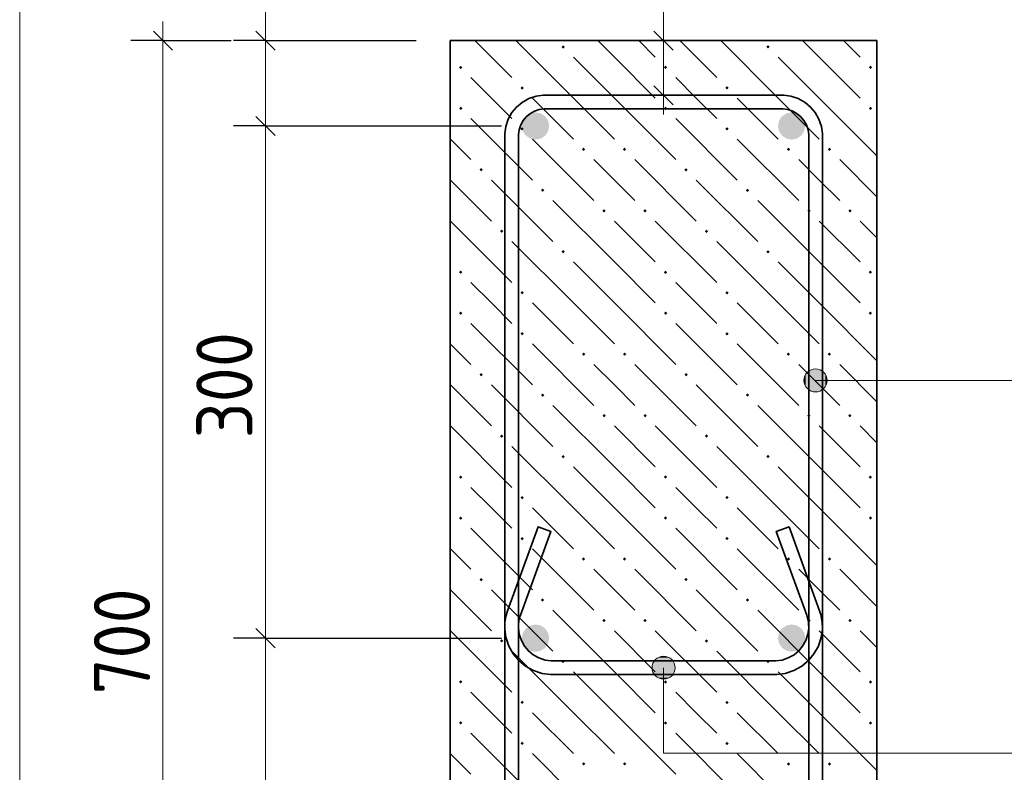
# Model space of a CAD drawing. Header units: millimetres. Extents: x 0 to 42000, y 0 to 29700.
# Tile 18 of 21: x 29777 to 33622, y 24068 to 27007. Entities that reach past the tile are written whole.
import ezdxf

# ---------------------------------------------------------------- set-up
doc = ezdxf.new("R2010")
doc.units = ezdxf.units.MM
doc.linetypes.add('______2', pattern=[270, 200, -70])
for name, color, linetype, lineweight in [('S1 Продольная арматура', 52, 'Continuous', 25), ('Standard', 7, 'Continuous', 25), ('Затяжка', 52, 'Continuous', 25), ('Позиционная метка линия выноска', 7, 'Continuous', 13), ('Размерная выноска', 7, 'Continuous', 13), ('Хомут', 52, 'Continuous', 25)]:
    doc.layers.add(name, color=color, linetype=linetype, lineweight=lineweight)
doc.layers.add('ЖБ Пилон', color=7, linetype='______2', lineweight=13, true_color=0xa0a0a0)
doc.styles.add('ISOCPEUR', font='txt')

msp = doc.modelspace()

# ---------------------------------------------------------------- hatches: boundary and pattern name
at = {"layer": 'S1 Продольная арматура', "linetype": 'Continuous', "lineweight": 18, "transparency": 33554687}
for points in [[(31844.3, 26592.3), (31840.2, 26612.7), (31828.7, 26630), (31811.4, 26641.6), (31791, 26645.6), (31770.6, 26641.6), (31753.2, 26630), (31741.7, 26612.7), (31737.6, 26592.3), (31741.7, 26571.9), (31753.2, 26554.6), (31770.6, 26543), (31791, 26539), (31811.4, 26543), (31828.7, 26554.6), (31840.2, 26571.9)], [(31844.3, 26592.3), (31840.2, 26612.7), (31828.7, 26630), (31811.4, 26641.6), (31791, 26645.6), (31770.6, 26641.6), (31753.2, 26630), (31741.7, 26612.7), (31737.6, 26592.3), (31741.7, 26571.9), (31753.2, 26554.6), (31770.6, 26543), (31791, 26539), (31811.4, 26543), (31828.7, 26554.6), (31840.2, 26571.9)], [(32844.3, 26592.3), (32840.2, 26612.7), (32828.7, 26630), (32811.4, 26641.6), (32791, 26645.6), (32770.6, 26641.6), (32753.2, 26630), (32741.7, 26612.7), (32737.6, 26592.3), (32741.7, 26571.9), (32753.2, 26554.6), (32770.6, 26543), (32791, 26539), (32811.4, 26543), (32828.7, 26554.6), (32840.2, 26571.9)], [(32844.3, 26592.3), (32840.2, 26612.7), (32828.7, 26630), (32811.4, 26641.6), (32791, 26645.6), (32770.6, 26641.6), (32753.2, 26630), (32741.7, 26612.7), (32737.6, 26592.3), (32741.7, 26571.9), (32753.2, 26554.6), (32770.6, 26543), (32791, 26539), (32811.4, 26543), (32828.7, 26554.6), (32840.2, 26571.9)], [(31844.3, 24592.3), (31840.2, 24612.7), (31828.7, 24630), (31811.4, 24641.6), (31791, 24645.6), (31770.6, 24641.6), (31753.2, 24630), (31741.7, 24612.7), (31737.6, 24592.3), (31741.7, 24571.9), (31753.2, 24554.6), (31770.6, 24543), (31791, 24539), (31811.4, 24543), (31828.7, 24554.6), (31840.2, 24571.9)], [(31844.3, 24592.3), (31840.2, 24612.7), (31828.7, 24630), (31811.4, 24641.6), (31791, 24645.6), (31770.6, 24641.6), (31753.2, 24630), (31741.7, 24612.7), (31737.6, 24592.3), (31741.7, 24571.9), (31753.2, 24554.6), (31770.6, 24543), (31791, 24539), (31811.4, 24543), (31828.7, 24554.6), (31840.2, 24571.9)], [(32844.3, 24592.3), (32840.2, 24612.7), (32828.7, 24630), (32811.4, 24641.6), (32791, 24645.6), (32770.6, 24641.6), (32753.2, 24630), (32741.7, 24612.7), (32737.6, 24592.3), (32741.7, 24571.9), (32753.2, 24554.6), (32770.6, 24543), (32791, 24539), (32811.4, 24543), (32828.7, 24554.6), (32840.2, 24571.9)], [(32844.3, 24592.3), (32840.2, 24612.7), (32828.7, 24630), (32811.4, 24641.6), (32791, 24645.6), (32770.6, 24641.6), (32753.2, 24630), (32741.7, 24612.7), (32737.6, 24592.3), (32741.7, 24571.9), (32753.2, 24554.6), (32770.6, 24543), (32791, 24539), (32811.4, 24543), (32828.7, 24554.6), (32840.2, 24571.9)]]:
    msp.add_hatch(color=7, dxfattribs=at).paths.add_polyline_path(points)
at = {"layer": 'ЖБ Пилон', "linetype": 'Continuous', "lineweight": 18, "transparency": 33554687}
for points in [[(31892.2, 26901.1), (31898.7, 26907.6), (31905.2, 26901.1), (31898.7, 26894.6)], [(32692.2, 26901.1), (32698.7, 26907.6), (32705.2, 26901.1), (32698.7, 26894.6)], [(31492.2, 26821.1), (31498.7, 26827.6), (31505.2, 26821.1), (31498.7, 26814.6)], [(32292.2, 26821.1), (32298.7, 26827.6), (32305.2, 26821.1), (32298.7, 26814.6)], [(33092.2, 26821.1), (33098.7, 26827.6), (33105.2, 26821.1), (33098.7, 26814.6)], [(31732.2, 26741.1), (31738.7, 26747.6), (31745.2, 26741.1), (31738.7, 26734.6)], [(32532.2, 26741.1), (32538.7, 26747.6), (32545.2, 26741.1), (32538.7, 26734.6)], [(31492.2, 26661.1), (31498.7, 26667.6), (31505.2, 26661.1), (31498.7, 26654.6)], [(32292.2, 26661.1), (32298.7, 26667.6), (32305.2, 26661.1), (32298.7, 26654.6)], [(33092.2, 26661.1), (33098.7, 26667.6), (33105.2, 26661.1), (33098.7, 26654.6)], [(31732.2, 26581.1), (31738.7, 26587.6), (31745.2, 26581.1), (31738.7, 26574.6)], [(32532.2, 26581.1), (32538.7, 26587.6), (32545.2, 26581.1), (32538.7, 26574.6)], [(31972.2, 26501.1), (31978.7, 26507.6), (31985.2, 26501.1), (31978.7, 26494.6)], [(32132.2, 26501.1), (32138.7, 26507.6), (32145.2, 26501.1), (32138.7, 26494.6)], [(32772.2, 26501.1), (32778.7, 26507.6), (32785.2, 26501.1), (32778.7, 26494.6)], [(32932.2, 26501.1), (32938.7, 26507.6), (32945.2, 26501.1), (32938.7, 26494.6)], [(31572.2, 26421.1), (31578.7, 26427.6), (31585.2, 26421.1), (31578.7, 26414.6)], [(32372.2, 26421.1), (32378.7, 26427.6), (32385.2, 26421.1), (32378.7, 26414.6)], [(31812.2, 26341.1), (31818.7, 26347.6), (31825.2, 26341.1), (31818.7, 26334.6)], [(32612.2, 26341.1), (32618.7, 26347.6), (32625.2, 26341.1), (32618.7, 26334.6)], [(32052.2, 26261.1), (32058.7, 26267.6), (32065.2, 26261.1), (32058.7, 26254.6)], [(32212.2, 26261.1), (32218.7, 26267.6), (32225.2, 26261.1), (32218.7, 26254.6)], [(32852.2, 26261.1), (32858.7, 26267.6), (32865.2, 26261.1), (32858.7, 26254.6)], [(33012.2, 26261.1), (33018.7, 26267.6), (33025.2, 26261.1), (33018.7, 26254.6)], [(31652.2, 26181.1), (31658.7, 26187.6), (31665.2, 26181.1), (31658.7, 26174.6)], [(32452.2, 26181.1), (32458.7, 26187.6), (32465.2, 26181.1), (32458.7, 26174.6)], [(31892.2, 26101.1), (31898.7, 26107.6), (31905.2, 26101.1), (31898.7, 26094.6)], [(32692.2, 26101.1), (32698.7, 26107.6), (32705.2, 26101.1), (32698.7, 26094.6)], [(31492.2, 26021.1), (31498.7, 26027.6), (31505.2, 26021.1), (31498.7, 26014.6)], [(32292.2, 26021.1), (32298.7, 26027.6), (32305.2, 26021.1), (32298.7, 26014.6)], [(33092.2, 26021.1), (33098.7, 26027.6), (33105.2, 26021.1), (33098.7, 26014.6)], [(31732.2, 25941.1), (31738.7, 25947.6), (31745.2, 25941.1), (31738.7, 25934.6)], [(32532.2, 25941.1), (32538.7, 25947.6), (32545.2, 25941.1), (32538.7, 25934.6)], [(31492.2, 25861.1), (31498.7, 25867.6), (31505.2, 25861.1), (31498.7, 25854.6)], [(32292.2, 25861.1), (32298.7, 25867.6), (32305.2, 25861.1), (32298.7, 25854.6)], [(33092.2, 25861.1), (33098.7, 25867.6), (33105.2, 25861.1), (33098.7, 25854.6)], [(31732.2, 25781.1), (31738.7, 25787.6), (31745.2, 25781.1), (31738.7, 25774.6)], [(32532.2, 25781.1), (32538.7, 25787.6), (32545.2, 25781.1), (32538.7, 25774.6)], [(31972.2, 25701.1), (31978.7, 25707.6), (31985.2, 25701.1), (31978.7, 25694.6)], [(32132.2, 25701.1), (32138.7, 25707.6), (32145.2, 25701.1), (32138.7, 25694.6)], [(32772.2, 25701.1), (32778.7, 25707.6), (32785.2, 25701.1), (32778.7, 25694.6)], [(32932.2, 25701.1), (32938.7, 25707.6), (32945.2, 25701.1), (32938.7, 25694.6)], [(31572.2, 25621.1), (31578.7, 25627.6), (31585.2, 25621.1), (31578.7, 25614.6)], [(32372.2, 25621.1), (32378.7, 25627.6), (32385.2, 25621.1), (32378.7, 25614.6)], [(31812.2, 25541.1), (31818.7, 25547.6), (31825.2, 25541.1), (31818.7, 25534.6)], [(32612.2, 25541.1), (32618.7, 25547.6), (32625.2, 25541.1), (32618.7, 25534.6)], [(32052.2, 25461.1), (32058.7, 25467.6), (32065.2, 25461.1), (32058.7, 25454.6)], [(32212.2, 25461.1), (32218.7, 25467.6), (32225.2, 25461.1), (32218.7, 25454.6)], [(32852.2, 25461.1), (32858.7, 25467.6), (32865.2, 25461.1), (32858.7, 25454.6)], [(33012.2, 25461.1), (33018.7, 25467.6), (33025.2, 25461.1), (33018.7, 25454.6)], [(31652.2, 25381.1), (31658.7, 25387.6), (31665.2, 25381.1), (31658.7, 25374.6)], [(32452.2, 25381.1), (32458.7, 25387.6), (32465.2, 25381.1), (32458.7, 25374.6)], [(31892.2, 25301.1), (31898.7, 25307.6), (31905.2, 25301.1), (31898.7, 25294.6)], [(32692.2, 25301.1), (32698.7, 25307.6), (32705.2, 25301.1), (32698.7, 25294.6)], [(31492.2, 25221.1), (31498.7, 25227.6), (31505.2, 25221.1), (31498.7, 25214.6)], [(32292.2, 25221.1), (32298.7, 25227.6), (32305.2, 25221.1), (32298.7, 25214.6)], [(33092.2, 25221.1), (33098.7, 25227.6), (33105.2, 25221.1), (33098.7, 25214.6)], [(31732.2, 25141.1), (31738.7, 25147.6), (31745.2, 25141.1), (31738.7, 25134.6)], [(32532.2, 25141.1), (32538.7, 25147.6), (32545.2, 25141.1), (32538.7, 25134.6)], [(31492.2, 25061.1), (31498.7, 25067.6), (31505.2, 25061.1), (31498.7, 25054.6)], [(32292.2, 25061.1), (32298.7, 25067.6), (32305.2, 25061.1), (32298.7, 25054.6)], [(33092.2, 25061.1), (33098.7, 25067.6), (33105.2, 25061.1), (33098.7, 25054.6)], [(31732.2, 24981.1), (31738.7, 24987.6), (31745.2, 24981.1), (31738.7, 24974.6)], [(32532.2, 24981.1), (32538.7, 24987.6), (32545.2, 24981.1), (32538.7, 24974.6)], [(31972.2, 24901.1), (31978.7, 24907.6), (31985.2, 24901.1), (31978.7, 24894.6)], [(32132.2, 24901.1), (32138.7, 24907.6), (32145.2, 24901.1), (32138.7, 24894.6)], [(32772.2, 24901.1), (32778.7, 24907.6), (32785.2, 24901.1), (32778.7, 24894.6)], [(32932.2, 24901.1), (32938.7, 24907.6), (32945.2, 24901.1), (32938.7, 24894.6)], [(31572.2, 24821.1), (31578.7, 24827.6), (31585.2, 24821.1), (31578.7, 24814.6)], [(32372.2, 24821.1), (32378.7, 24827.6), (32385.2, 24821.1), (32378.7, 24814.6)], [(31812.2, 24741.1), (31818.7, 24747.6), (31825.2, 24741.1), (31818.7, 24734.6)], [(32612.2, 24741.1), (32618.7, 24747.6), (32625.2, 24741.1), (32618.7, 24734.6)], [(32052.2, 24661.1), (32058.7, 24667.6), (32065.2, 24661.1), (32058.7, 24654.6)], [(32212.2, 24661.1), (32218.7, 24667.6), (32225.2, 24661.1), (32218.7, 24654.6)], [(32852.2, 24661.1), (32858.7, 24667.6), (32865.2, 24661.1), (32858.7, 24654.6)], [(33012.2, 24661.1), (33018.7, 24667.6), (33025.2, 24661.1), (33018.7, 24654.6)], [(31652.2, 24581.1), (31658.7, 24587.6), (31665.2, 24581.1), (31658.7, 24574.6)], [(32452.2, 24581.1), (32458.7, 24587.6), (32465.2, 24581.1), (32458.7, 24574.6)], [(31892.2, 24501.1), (31898.7, 24507.6), (31905.2, 24501.1), (31898.7, 24494.6)], [(32692.2, 24501.1), (32698.7, 24507.6), (32705.2, 24501.1), (32698.7, 24494.6)], [(31492.2, 24421.1), (31498.7, 24427.6), (31505.2, 24421.1), (31498.7, 24414.6)], [(32292.2, 24421.1), (32298.7, 24427.6), (32305.2, 24421.1), (32298.7, 24414.6)], [(33092.2, 24421.1), (33098.7, 24427.6), (33105.2, 24421.1), (33098.7, 24414.6)], [(31732.2, 24341.1), (31738.7, 24347.6), (31745.2, 24341.1), (31738.7, 24334.6)], [(32532.2, 24341.1), (32538.7, 24347.6), (32545.2, 24341.1), (32538.7, 24334.6)], [(31492.2, 24261.1), (31498.7, 24267.6), (31505.2, 24261.1), (31498.7, 24254.6)], [(32292.2, 24261.1), (32298.7, 24267.6), (32305.2, 24261.1), (32298.7, 24254.6)], [(33092.2, 24261.1), (33098.7, 24267.6), (33105.2, 24261.1), (33098.7, 24254.6)], [(31732.2, 24181.1), (31738.7, 24187.6), (31745.2, 24181.1), (31738.7, 24174.6)], [(32532.2, 24181.1), (32538.7, 24187.6), (32545.2, 24181.1), (32538.7, 24174.6)], [(31972.2, 24101.1), (31978.7, 24107.6), (31985.2, 24101.1), (31978.7, 24094.6)], [(32132.2, 24101.1), (32138.7, 24107.6), (32145.2, 24101.1), (32138.7, 24094.6)], [(32772.2, 24101.1), (32778.7, 24107.6), (32785.2, 24101.1), (32778.7, 24094.6)], [(32932.2, 24101.1), (32938.7, 24107.6), (32945.2, 24101.1), (32938.7, 24094.6)]]:
    msp.add_hatch(color=7, dxfattribs=at).paths.add_polyline_path(points, flags=16)
at = {"layer": 'Позиционная метка линия выноска', "linetype": 'Continuous', "lineweight": 13, "transparency": 33554687}
for points in [[(32845.6, 25576.1), (32845.6, 25621.1), (32839.3, 25598.6)], [(32861.8, 25559.9), (32861.8, 25637.3), (32845.6, 25621.1)], [(32861.8, 25559.9), (32845.6, 25621.1), (32845.6, 25576.1)], [(32884.3, 25553.6), (32884.3, 25643.6), (32861.8, 25637.3)], [(32884.3, 25553.6), (32861.8, 25637.3), (32861.8, 25559.9)], [(32906.8, 25559.9), (32906.8, 25637.3), (32884.3, 25643.6)], [(32906.8, 25559.9), (32884.3, 25643.6), (32884.3, 25553.6)], [(32923, 25576.1), (32923, 25621.1), (32906.8, 25637.3)], [(32923, 25576.1), (32906.8, 25637.3), (32906.8, 25559.9)], [(32923, 25621.1), (32923, 25576.1), (32929.3, 25598.6)], [(32246, 24476.8), (32336, 24476.8), (32329.7, 24499.3)], [(32246, 24476.8), (32329.7, 24499.3), (32252.3, 24499.3)], [(32252.3, 24499.3), (32329.7, 24499.3), (32313.5, 24515.5)], [(32252.3, 24499.3), (32313.5, 24515.5), (32268.5, 24515.5)], [(32268.5, 24515.5), (32313.5, 24515.5), (32291, 24521.8)], [(32252.3, 24454.3), (32336, 24476.8), (32246, 24476.8)], [(32252.3, 24454.3), (32329.7, 24454.3), (32336, 24476.8)], [(32268.5, 24438.1), (32329.7, 24454.3), (32252.3, 24454.3)], [(32268.5, 24438.1), (32313.5, 24438.1), (32329.7, 24454.3)], [(32313.5, 24438.1), (32268.5, 24438.1), (32291, 24431.8)]]:
    msp.add_hatch(color=7, dxfattribs=at).paths.add_polyline_path(points)

# ---------------------------------------------------------------- linework, layer by layer
at = {"layer": 'Standard', "color": 254, "linetype": 'Continuous', "lineweight": 18, "true_color": 0xc4c4ff, "transparency": 33554687}
msp.add_line((29776.5, 29200), (29776.5, 18778.4), dxfattribs=at)
at = {"layer": 'Standard', "color": 7, "linetype": 'Continuous', "lineweight": 13, "transparency": 33554687}
for p, q in [((30336.1, 26925.6), (30336.1, 27000.6)), ((30736.1, 26925.6), (30736.1, 27000.6)), ((32291, 26925.6), (32291, 27000.6)), ((30736.1, 26925.6), (30736.1, 26592.3)), ((32291, 26712.1), (32291, 26925.6)), ((32291, 26712.1), (32291, 26637.1)), ((30736.1, 26592.3), (30736.1, 24592.3)), ((30736.1, 24592.3), (30736.1, 22592.3))]:
    msp.add_line(p, q, dxfattribs=at)
at = {"layer": 'Standard', "color": 7, "linetype": 'Continuous', "lineweight": 25, "transparency": 33554687}
for p, q in [((30298.6, 26963.1), (30373.6, 26888.1)), ((30698.6, 26963.1), (30773.6, 26888.1)), ((32328.5, 26888.1), (32253.5, 26963.1)), ((32328.5, 26674.6), (32253.5, 26749.6)), ((30698.6, 26629.8), (30773.6, 26554.8)), ((30698.6, 24629.8), (30773.6, 24554.8))]:
    msp.add_line(p, q, dxfattribs=at)
at = {"layer": 'Standard', "color": 7, "linetype": 'Continuous', "lineweight": -3, "transparency": 33554687}
for p, q in [((30336.1, 26925.6), (30211.1, 26925.6)), ((30336.1, 26925.6), (30461.1, 26925.6)), ((30336.1, 26925.6), (30602.7, 26925.6)), ((30736.1, 26925.6), (30611.1, 26925.6)), ((30736.1, 26925.6), (30861.1, 26925.6)), ((30736.1, 26925.6), (31324.3, 26925.6)), ((32291, 26925.6), (32166, 26925.6)), ((32291, 26925.6), (32416, 26925.6)), ((32291, 26712.1), (32166, 26712.1)), ((32291, 26712.1), (32416, 26712.1)), ((30736.1, 26592.3), (30611.1, 26592.3)), ((30736.1, 26592.3), (30861.1, 26592.3)), ((30736.1, 26592.3), (31657.6, 26592.3)), ((30736.1, 24592.3), (30611.1, 24592.3)), ((30736.1, 24592.3), (30861.1, 24592.3)), ((30736.1, 24592.3), (31657.6, 24592.3))]:
    msp.add_line(p, q, dxfattribs=at)
at = {"layer": 'Standard', "color": 7, "linetype": 'Continuous', "lineweight": 13, "transparency": 33554687}
msp.add_lwpolyline([(30336.1, 26925.6), (30336.1, 24279.5), (30336.1, 24279.5), (30336.1, 22259)], dxfattribs=at)
at = {"layer": 'ЖБ Пилон', "color": 7, "linetype": 'Continuous', "lineweight": 35, "transparency": 33554687}
for p, q in [((31457.6, 26925.6), (31457.6, 22259)), ((33124.3, 26925.6), (31457.6, 26925.6)), ((33124.3, 22259), (33124.3, 26925.6))]:
    msp.add_line(p, q, dxfattribs=at)
at = {"layer": 'ЖБ Пилон', "color": 9, "linetype": 'Continuous', "lineweight": 18, "true_color": 0xc7c7c7, "transparency": 33554687}
for p, q in [((31554.1, 26925.6), (31698.7, 26781.1)), ((31938.7, 26701.1), (31714.1, 26925.6)), ((32098.7, 26861.1), (32034.1, 26925.6)), ((32194.1, 26925.6), (32258.7, 26861.1)), ((32354.1, 26925.6), (32498.7, 26781.1)), ((32738.7, 26701.1), (32514.1, 26925.6)), ((32898.7, 26861.1), (32834.1, 26925.6)), ((32994.1, 26925.6), (33058.7, 26861.1)), ((31457.6, 26862.1), (31458.7, 26861.1)), ((31938.7, 26861.1), (32098.7, 26701.1)), ((32098.7, 26861.1), (32258.7, 26701.1)), ((32738.7, 26861.1), (32898.7, 26701.1)), ((32898.7, 26861.1), (33058.7, 26701.1)), ((31618.7, 26701.1), (31538.7, 26781.1)), ((32418.7, 26701.1), (32338.7, 26781.1)), ((31457.6, 26702.1), (31458.7, 26701.1)), ((31698.7, 26621.1), (31618.7, 26701.1)), ((31778.7, 26701.1), (31938.7, 26541.1)), ((31938.7, 26701.1), (32098.7, 26541.1)), ((32098.7, 26701.1), (32338.7, 26461.1)), ((32498.7, 26621.1), (32418.7, 26701.1)), ((32578.7, 26701.1), (32738.7, 26541.1)), ((32738.7, 26701.1), (32898.7, 26541.1)), ((32898.7, 26701.1), (33124.3, 26475.5)), ((31538.7, 26621.1), (31778.7, 26381.1)), ((32338.7, 26621.1), (32578.7, 26381.1)), ((31457.6, 26542.1), (31538.7, 26461.1)), ((31778.7, 26541.1), (32018.7, 26301.1)), ((32578.7, 26541.1), (32818.7, 26301.1)), ((32098.7, 26381.1), (32018.7, 26461.1)), ((32178.7, 26461.1), (32418.7, 26221.1)), ((32898.7, 26381.1), (32818.7, 26461.1)), ((32978.7, 26461.1), (33124.3, 26315.5)), ((31457.6, 26382.1), (31618.7, 26221.1)), ((31618.7, 26381.1), (31858.7, 26141.1)), ((32178.7, 26301.1), (32098.7, 26381.1)), ((32418.7, 26381.1), (32658.7, 26141.1)), ((32978.7, 26301.1), (32898.7, 26381.1)), ((32098.7, 26061.1), (31858.7, 26301.1)), ((32898.7, 26061.1), (32658.7, 26301.1)), ((31458.7, 26221.1), (31698.7, 25981.1)), ((32098.7, 26221.1), (32258.7, 26061.1)), ((32258.7, 26221.1), (32498.7, 25981.1)), ((32898.7, 26221.1), (33058.7, 26061.1)), ((33058.7, 26221.1), (33124.3, 26155.5)), ((31938.7, 25901.1), (31698.7, 26141.1)), ((32738.7, 25901.1), (32498.7, 26141.1)), ((31457.6, 26062.1), (31458.7, 26061.1)), ((31938.7, 26061.1), (32098.7, 25901.1)), ((32098.7, 26061.1), (32258.7, 25901.1)), ((32738.7, 26061.1), (32898.7, 25901.1)), ((32898.7, 26061.1), (33058.7, 25901.1)), ((31618.7, 25901.1), (31538.7, 25981.1)), ((32418.7, 25901.1), (32338.7, 25981.1)), ((31457.6, 25902.1), (31458.7, 25901.1)), ((31698.7, 25821.1), (31618.7, 25901.1)), ((31778.7, 25901.1), (31938.7, 25741.1)), ((31938.7, 25901.1), (32098.7, 25741.1)), ((32098.7, 25901.1), (32338.7, 25661.1)), ((32498.7, 25821.1), (32418.7, 25901.1)), ((32578.7, 25901.1), (32738.7, 25741.1)), ((32738.7, 25901.1), (32898.7, 25741.1)), ((32898.7, 25901.1), (33124.3, 25675.5)), ((31538.7, 25821.1), (31778.7, 25581.1)), ((32338.7, 25821.1), (32578.7, 25581.1)), ((31457.6, 25742.1), (31538.7, 25661.1)), ((31778.7, 25741.1), (32018.7, 25501.1)), ((32578.7, 25741.1), (32818.7, 25501.1)), ((32098.7, 25581.1), (32018.7, 25661.1)), ((32178.7, 25661.1), (32418.7, 25421.1)), ((32898.7, 25581.1), (32818.7, 25661.1)), ((32978.7, 25661.1), (33124.3, 25515.5)), ((31457.6, 25582.1), (31618.7, 25421.1)), ((31618.7, 25581.1), (31858.7, 25341.1)), ((32178.7, 25501.1), (32098.7, 25581.1)), ((32418.7, 25581.1), (32658.7, 25341.1)), ((32978.7, 25501.1), (32898.7, 25581.1)), ((32098.7, 25261.1), (31858.7, 25501.1)), ((32898.7, 25261.1), (32658.7, 25501.1)), ((31458.7, 25421.1), (31698.7, 25181.1)), ((32098.7, 25421.1), (32258.7, 25261.1)), ((32258.7, 25421.1), (32498.7, 25181.1)), ((32898.7, 25421.1), (33058.7, 25261.1)), ((33058.7, 25421.1), (33124.3, 25355.5)), ((31938.7, 25101.1), (31698.7, 25341.1)), ((32738.7, 25101.1), (32498.7, 25341.1)), ((31457.6, 25262.1), (31458.7, 25261.1)), ((31938.7, 25261.1), (32098.7, 25101.1)), ((32098.7, 25261.1), (32258.7, 25101.1)), ((32738.7, 25261.1), (32898.7, 25101.1)), ((32898.7, 25261.1), (33058.7, 25101.1)), ((31618.7, 25101.1), (31538.7, 25181.1)), ((32418.7, 25101.1), (32338.7, 25181.1)), ((31457.6, 25102.1), (31458.7, 25101.1)), ((31698.7, 25021.1), (31618.7, 25101.1)), ((31778.7, 25101.1), (31938.7, 24941.1)), ((31938.7, 25101.1), (32098.7, 24941.1)), ((32098.7, 25101.1), (32338.7, 24861.1)), ((32498.7, 25021.1), (32418.7, 25101.1)), ((32578.7, 25101.1), (32738.7, 24941.1)), ((32738.7, 25101.1), (32898.7, 24941.1)), ((32898.7, 25101.1), (33124.3, 24875.5)), ((31538.7, 25021.1), (31778.7, 24781.1)), ((32338.7, 25021.1), (32578.7, 24781.1)), ((31457.6, 24942.1), (31538.7, 24861.1)), ((31778.7, 24941.1), (32018.7, 24701.1)), ((32578.7, 24941.1), (32818.7, 24701.1)), ((32098.7, 24781.1), (32018.7, 24861.1)), ((32178.7, 24861.1), (32418.7, 24621.1)), ((32898.7, 24781.1), (32818.7, 24861.1)), ((32978.7, 24861.1), (33124.3, 24715.5)), ((31457.6, 24782.1), (31618.7, 24621.1)), ((31618.7, 24781.1), (31858.7, 24541.1)), ((32178.7, 24701.1), (32098.7, 24781.1)), ((32418.7, 24781.1), (32658.7, 24541.1)), ((32978.7, 24701.1), (32898.7, 24781.1)), ((32098.7, 24461.1), (31858.7, 24701.1)), ((32898.7, 24461.1), (32658.7, 24701.1)), ((31458.7, 24621.1), (31698.7, 24381.1)), ((32098.7, 24621.1), (32258.7, 24461.1)), ((32258.7, 24621.1), (32498.7, 24381.1)), ((32898.7, 24621.1), (33058.7, 24461.1)), ((33058.7, 24621.1), (33124.3, 24555.5)), ((31938.7, 24301.1), (31698.7, 24541.1)), ((32738.7, 24301.1), (32498.7, 24541.1)), ((31457.6, 24462.1), (31458.7, 24461.1)), ((31938.7, 24461.1), (32098.7, 24301.1)), ((32098.7, 24461.1), (32258.7, 24301.1)), ((32738.7, 24461.1), (32898.7, 24301.1)), ((32898.7, 24461.1), (33058.7, 24301.1)), ((31618.7, 24301.1), (31538.7, 24381.1)), ((32418.7, 24301.1), (32338.7, 24381.1)), ((31457.6, 24302.1), (31458.7, 24301.1)), ((31698.7, 24221.1), (31618.7, 24301.1)), ((31778.7, 24301.1), (31938.7, 24141.1)), ((31938.7, 24301.1), (32098.7, 24141.1)), ((32098.7, 24301.1), (32338.7, 24061.1)), ((32498.7, 24221.1), (32418.7, 24301.1)), ((32578.7, 24301.1), (32738.7, 24141.1)), ((32738.7, 24301.1), (32898.7, 24141.1)), ((32898.7, 24301.1), (33124.3, 24075.5)), ((31538.7, 24221.1), (31778.7, 23981.1)), ((32338.7, 24221.1), (32578.7, 23981.1)), ((31457.6, 24142.1), (31538.7, 24061.1)), ((31778.7, 24141.1), (32018.7, 23901.1)), ((32578.7, 24141.1), (32818.7, 23901.1))]:
    msp.add_line(p, q, dxfattribs=at)
at = {"layer": 'Затяжка', "color": 7, "linetype": 'Continuous', "lineweight": 35, "transparency": 33554687}
msp.add_lwpolyline([(32781.1, 25026.4), (32900.4, 24698.7), (32902.7, 24691.6), (32904.8, 24684.2), (32906.6, 24676.7), (32908.1, 24669.2), (32909.3, 24661.6), (32910.2, 24653.9), (32910.7, 24646.3), (32911, 24638.7), (32911, 24627.9), (32906.4, 24595.4), (32895.3, 24561.5), (32877.8, 24530.4), (32856.4, 24504.7), (32830.7, 24483.2), (32799.5, 24465.8), (32765.6, 24454.6), (32733.1, 24450.1), (31848.8, 24450.1), (31816.3, 24454.6), (31782.4, 24465.8), (31751.2, 24483.2), (31725.6, 24504.7), (31704.1, 24530.4), (31686.7, 24561.5), (31675.5, 24595.4), (31671, 24627.9), (31671, 24638.7), (31671.2, 24646.3), (31671.7, 24653.9), (31672.6, 24661.6), (31673.8, 24669.2), (31675.3, 24676.7), (31677.1, 24684.2), (31679.2, 24691.6), (31681.5, 24698.7), (31800.8, 25026.4), (31850.9, 25008.1), (31732, 24681.3), (31730.2, 24676), (31728.7, 24670.6), (31727.4, 24665.3), (31726.3, 24659.9), (31725.5, 24654.5), (31724.9, 24649), (31724.5, 24643.5), (31724.3, 24637.9), (31724.3, 24631.6), (31727.6, 24607.5), (31735.7, 24583.1), (31748.2, 24560.7), (31763.4, 24542.6), (31781.6, 24527.3), (31804, 24514.8), (31828.4, 24506.8), (31852.5, 24503.4), (32729.4, 24503.4), (32753.5, 24506.8), (32777.9, 24514.8), (32800.3, 24527.3), (32818.5, 24542.6), (32833.7, 24560.7), (32846.2, 24583.1), (32854.3, 24607.5), (32857.6, 24631.6), (32857.6, 24637.9), (32857.5, 24643.5), (32857.1, 24649), (32856.4, 24654.5), (32855.6, 24659.9), (32854.5, 24665.3), (32853.2, 24670.6), (32851.7, 24676), (32850, 24681.3), (32731, 25008.1), (32781.1, 25026.4)], dxfattribs=at)
msp.add_lwpolyline([(32781.1, 25026.4), (32900.4, 24698.7), (32902.7, 24691.6), (32904.8, 24684.2), (32906.6, 24676.7), (32908.1, 24669.2), (32909.3, 24661.6), (32910.2, 24653.9), (32910.7, 24646.3), (32911, 24638.7), (32911, 24627.9), (32906.4, 24595.4), (32895.3, 24561.5), (32877.8, 24530.4), (32856.4, 24504.7), (32830.7, 24483.2), (32799.5, 24465.8), (32765.6, 24454.6), (32733.1, 24450.1), (31848.8, 24450.1), (31816.3, 24454.6), (31782.4, 24465.8), (31751.2, 24483.2), (31725.6, 24504.7), (31704.1, 24530.4), (31686.7, 24561.5), (31675.5, 24595.4), (31671, 24627.9), (31671, 24638.7), (31671.2, 24646.3), (31671.7, 24653.9), (31672.6, 24661.6), (31673.8, 24669.2), (31675.3, 24676.7), (31677.1, 24684.2), (31679.2, 24691.6), (31681.5, 24698.7), (31800.8, 25026.4), (31850.9, 25008.1), (31732, 24681.3), (31730.2, 24676), (31728.7, 24670.6), (31727.4, 24665.3), (31726.3, 24659.9), (31725.5, 24654.5), (31724.9, 24649), (31724.5, 24643.5), (31724.3, 24637.9), (31724.3, 24631.6), (31727.6, 24607.5), (31735.7, 24583.1), (31748.2, 24560.7), (31763.4, 24542.6), (31781.6, 24527.3), (31804, 24514.8), (31828.4, 24506.8), (31852.5, 24503.4), (32729.4, 24503.4), (32753.5, 24506.8), (32777.9, 24514.8), (32800.3, 24527.3), (32818.5, 24542.6), (32833.7, 24560.7), (32846.2, 24583.1), (32854.3, 24607.5), (32857.6, 24631.6), (32857.6, 24637.9), (32857.5, 24643.5), (32857.1, 24649), (32856.4, 24654.5), (32855.6, 24659.9), (32854.5, 24665.3), (32853.2, 24670.6), (32851.7, 24676), (32850, 24681.3), (32731, 25008.1), (32781.1, 25026.4)], dxfattribs=at)
msp.add_lwpolyline([(32781.1, 25026.4), (32900.4, 24698.7), (32902.7, 24691.6), (32904.8, 24684.2), (32906.6, 24676.7), (32908.1, 24669.2), (32909.3, 24661.6), (32910.2, 24653.9), (32910.7, 24646.3), (32911, 24638.7), (32911, 24627.9), (32906.4, 24595.4), (32895.3, 24561.5), (32877.8, 24530.4), (32856.4, 24504.7), (32830.7, 24483.2), (32799.5, 24465.8), (32765.6, 24454.6), (32733.1, 24450.1), (31848.8, 24450.1), (31816.3, 24454.6), (31782.4, 24465.8), (31751.2, 24483.2), (31725.6, 24504.7), (31704.1, 24530.4), (31686.7, 24561.5), (31675.5, 24595.4), (31671, 24627.9), (31671, 24638.7), (31671.2, 24646.3), (31671.7, 24653.9), (31672.6, 24661.6), (31673.8, 24669.2), (31675.3, 24676.7), (31677.1, 24684.2), (31679.2, 24691.6), (31681.5, 24698.7), (31800.8, 25026.4), (31850.9, 25008.1), (31732, 24681.3), (31730.2, 24676), (31728.7, 24670.6), (31727.4, 24665.3), (31726.3, 24659.9), (31725.5, 24654.5), (31724.9, 24649), (31724.5, 24643.5), (31724.3, 24637.9), (31724.3, 24631.6), (31727.6, 24607.5), (31735.7, 24583.1), (31748.2, 24560.7), (31763.4, 24542.6), (31781.6, 24527.3), (31804, 24514.8), (31828.4, 24506.8), (31852.5, 24503.4), (32729.4, 24503.4), (32753.5, 24506.8), (32777.9, 24514.8), (32800.3, 24527.3), (32818.5, 24542.6), (32833.7, 24560.7), (32846.2, 24583.1), (32854.3, 24607.5), (32857.6, 24631.6), (32857.6, 24637.9), (32857.5, 24643.5), (32857.1, 24649), (32856.4, 24654.5), (32855.6, 24659.9), (32854.5, 24665.3), (32853.2, 24670.6), (32851.7, 24676), (32850, 24681.3), (32731, 25008.1), (32781.1, 25026.4)], dxfattribs=at)
msp.add_lwpolyline([(32781.1, 25026.4), (32900.4, 24698.7), (32902.7, 24691.6), (32904.8, 24684.2), (32906.6, 24676.7), (32908.1, 24669.2), (32909.3, 24661.6), (32910.2, 24653.9), (32910.7, 24646.3), (32911, 24638.7), (32911, 24627.9), (32906.4, 24595.4), (32895.3, 24561.5), (32877.8, 24530.4), (32856.4, 24504.7), (32830.7, 24483.2), (32799.5, 24465.8), (32765.6, 24454.6), (32733.1, 24450.1), (31848.8, 24450.1), (31816.3, 24454.6), (31782.4, 24465.8), (31751.2, 24483.2), (31725.6, 24504.7), (31704.1, 24530.4), (31686.7, 24561.5), (31675.5, 24595.4), (31671, 24627.9), (31671, 24638.7), (31671.2, 24646.3), (31671.7, 24653.9), (31672.6, 24661.6), (31673.8, 24669.2), (31675.3, 24676.7), (31677.1, 24684.2), (31679.2, 24691.6), (31681.5, 24698.7), (31800.8, 25026.4), (31850.9, 25008.1), (31732, 24681.3), (31730.2, 24676), (31728.7, 24670.6), (31727.4, 24665.3), (31726.3, 24659.9), (31725.5, 24654.5), (31724.9, 24649), (31724.5, 24643.5), (31724.3, 24637.9), (31724.3, 24631.6), (31727.6, 24607.5), (31735.7, 24583.1), (31748.2, 24560.7), (31763.4, 24542.6), (31781.6, 24527.3), (31804, 24514.8), (31828.4, 24506.8), (31852.5, 24503.4), (32729.4, 24503.4), (32753.5, 24506.8), (32777.9, 24514.8), (32800.3, 24527.3), (32818.5, 24542.6), (32833.7, 24560.7), (32846.2, 24583.1), (32854.3, 24607.5), (32857.6, 24631.6), (32857.6, 24637.9), (32857.5, 24643.5), (32857.1, 24649), (32856.4, 24654.5), (32855.6, 24659.9), (32854.5, 24665.3), (32853.2, 24670.6), (32851.7, 24676), (32850, 24681.3), (32731, 25008.1), (32781.1, 25026.4)], dxfattribs=at)
msp.add_lwpolyline([(32781.1, 25026.4), (32900.4, 24698.7), (32902.7, 24691.6), (32904.8, 24684.2), (32906.6, 24676.7), (32908.1, 24669.2), (32909.3, 24661.6), (32910.2, 24653.9), (32910.7, 24646.3), (32911, 24638.7), (32911, 24627.9), (32906.4, 24595.4), (32895.3, 24561.5), (32877.8, 24530.4), (32856.4, 24504.7), (32830.7, 24483.2), (32799.5, 24465.8), (32765.6, 24454.6), (32733.1, 24450.1), (31848.8, 24450.1), (31816.3, 24454.6), (31782.4, 24465.8), (31751.2, 24483.2), (31725.6, 24504.7), (31704.1, 24530.4), (31686.7, 24561.5), (31675.5, 24595.4), (31671, 24627.9), (31671, 24638.7), (31671.2, 24646.3), (31671.7, 24653.9), (31672.6, 24661.6), (31673.8, 24669.2), (31675.3, 24676.7), (31677.1, 24684.2), (31679.2, 24691.6), (31681.5, 24698.7), (31800.8, 25026.4), (31850.9, 25008.1), (31732, 24681.3), (31730.2, 24676), (31728.7, 24670.6), (31727.4, 24665.3), (31726.3, 24659.9), (31725.5, 24654.5), (31724.9, 24649), (31724.5, 24643.5), (31724.3, 24637.9), (31724.3, 24631.6), (31727.6, 24607.5), (31735.7, 24583.1), (31748.2, 24560.7), (31763.4, 24542.6), (31781.6, 24527.3), (31804, 24514.8), (31828.4, 24506.8), (31852.5, 24503.4), (32729.4, 24503.4), (32753.5, 24506.8), (32777.9, 24514.8), (32800.3, 24527.3), (32818.5, 24542.6), (32833.7, 24560.7), (32846.2, 24583.1), (32854.3, 24607.5), (32857.6, 24631.6), (32857.6, 24637.9), (32857.5, 24643.5), (32857.1, 24649), (32856.4, 24654.5), (32855.6, 24659.9), (32854.5, 24665.3), (32853.2, 24670.6), (32851.7, 24676), (32850, 24681.3), (32731, 25008.1), (32781.1, 25026.4)], dxfattribs=at)
msp.add_lwpolyline([(32781.1, 25026.4), (32900.4, 24698.7), (32902.7, 24691.6), (32904.8, 24684.2), (32906.6, 24676.7), (32908.1, 24669.2), (32909.3, 24661.6), (32910.2, 24653.9), (32910.7, 24646.3), (32911, 24638.7), (32911, 24627.9), (32906.4, 24595.4), (32895.3, 24561.5), (32877.8, 24530.4), (32856.4, 24504.7), (32830.7, 24483.2), (32799.5, 24465.8), (32765.6, 24454.6), (32733.1, 24450.1), (31848.8, 24450.1), (31816.3, 24454.6), (31782.4, 24465.8), (31751.2, 24483.2), (31725.6, 24504.7), (31704.1, 24530.4), (31686.7, 24561.5), (31675.5, 24595.4), (31671, 24627.9), (31671, 24638.7), (31671.2, 24646.3), (31671.7, 24653.9), (31672.6, 24661.6), (31673.8, 24669.2), (31675.3, 24676.7), (31677.1, 24684.2), (31679.2, 24691.6), (31681.5, 24698.7), (31800.8, 25026.4), (31850.9, 25008.1), (31732, 24681.3), (31730.2, 24676), (31728.7, 24670.6), (31727.4, 24665.3), (31726.3, 24659.9), (31725.5, 24654.5), (31724.9, 24649), (31724.5, 24643.5), (31724.3, 24637.9), (31724.3, 24631.6), (31727.6, 24607.5), (31735.7, 24583.1), (31748.2, 24560.7), (31763.4, 24542.6), (31781.6, 24527.3), (31804, 24514.8), (31828.4, 24506.8), (31852.5, 24503.4), (32729.4, 24503.4), (32753.5, 24506.8), (32777.9, 24514.8), (32800.3, 24527.3), (32818.5, 24542.6), (32833.7, 24560.7), (32846.2, 24583.1), (32854.3, 24607.5), (32857.6, 24631.6), (32857.6, 24637.9), (32857.5, 24643.5), (32857.1, 24649), (32856.4, 24654.5), (32855.6, 24659.9), (32854.5, 24665.3), (32853.2, 24670.6), (32851.7, 24676), (32850, 24681.3), (32731, 25008.1), (32781.1, 25026.4)], dxfattribs=at)
at = {"layer": 'Позиционная метка линия выноска', "color": 7, "linetype": 'Continuous', "lineweight": 13, "transparency": 33554687}
for p, q in [((32884.3, 25643.6), (32884.3, 25643.6)), ((32839.3, 25598.6), (32839.3, 25598.6)), ((35751, 25598.6), (32884.3, 25598.6)), ((32929.3, 25598.6), (32929.3, 25598.6)), ((32884.3, 25553.6), (32884.3, 25553.6)), ((32291, 24521.8), (32291, 24521.8)), ((32246, 24476.8), (32246, 24476.8)), ((32336, 24476.8), (32336, 24476.8)), ((32291, 24431.8), (32291, 24431.8))]:
    msp.add_line(p, q, dxfattribs=at)
msp.add_lwpolyline([(35777.6, 24143.4), (32291, 24143.4), (32291, 24476.8)], dxfattribs=at)
for centre in [(32884.3, 25598.6), (32291, 24476.8)]:
    msp.add_circle(centre, 45, dxfattribs=at)
at = {"layer": 'Размерная выноска', "color": 7, "linetype": 'Continuous', "lineweight": 13, "transparency": 33554687}
for p, q in [((32291, 26925.6), (32291, 27355.9)), ((30736.1, 27325.6), (30736.1, 26925.6))]:
    msp.add_line(p, q, dxfattribs=at)
at = {"layer": 'Хомут', "color": 7, "linetype": 'Continuous', "lineweight": 35, "transparency": 33554687}
for points in [[(31671, 22650.1), (31671, 26562.5), (31674.8, 26589.8), (31684.2, 26618.4), (31698.9, 26644.6), (31717, 26666.3), (31738.6, 26684.4), (31764.9, 26699.1), (31793.4, 26708.5), (31820.8, 26712.3), (32761.2, 26712.3), (32788.5, 26708.5), (32817, 26699.1), (32843.3, 26684.4), (32865, 26666.3), (32883, 26644.6), (32897.8, 26618.4), (32907.2, 26589.8), (32911, 26562.5), (32911, 22622.1)], [(31671, 22650.1), (31671, 26562.5), (31674.8, 26589.8), (31684.2, 26618.4), (31698.9, 26644.6), (31717, 26666.3), (31738.6, 26684.4), (31764.9, 26699.1), (31793.4, 26708.5), (31820.8, 26712.3), (32761.2, 26712.3), (32788.5, 26708.5), (32817, 26699.1), (32843.3, 26684.4), (32865, 26666.3), (32883, 26644.6), (32897.8, 26618.4), (32907.2, 26589.8), (32911, 26562.5), (32911, 22622.1)], [(31671, 22650.1), (31671, 26562.5), (31674.8, 26589.8), (31684.2, 26618.4), (31698.9, 26644.6), (31717, 26666.3), (31738.6, 26684.4), (31764.9, 26699.1), (31793.4, 26708.5), (31820.8, 26712.3), (32761.2, 26712.3), (32788.5, 26708.5), (32817, 26699.1), (32843.3, 26684.4), (32865, 26666.3), (32883, 26644.6), (32897.8, 26618.4), (32907.2, 26589.8), (32911, 26562.5), (32911, 22622.1)], [(31671, 22650.1), (31671, 26562.5), (31674.8, 26589.8), (31684.2, 26618.4), (31698.9, 26644.6), (31717, 26666.3), (31738.6, 26684.4), (31764.9, 26699.1), (31793.4, 26708.5), (31820.8, 26712.3), (32761.2, 26712.3), (32788.5, 26708.5), (32817, 26699.1), (32843.3, 26684.4), (32865, 26666.3), (32883, 26644.6), (32897.8, 26618.4), (32907.2, 26589.8), (32911, 26562.5), (32911, 22622.1)], [(31671, 22650.1), (31671, 26562.5), (31674.8, 26589.8), (31684.2, 26618.4), (31698.9, 26644.6), (31717, 26666.3), (31738.6, 26684.4), (31764.9, 26699.1), (31793.4, 26708.5), (31820.8, 26712.3), (32761.2, 26712.3), (32788.5, 26708.5), (32817, 26699.1), (32843.3, 26684.4), (32865, 26666.3), (32883, 26644.6), (32897.8, 26618.4), (32907.2, 26589.8), (32911, 26562.5), (32911, 22622.1)], [(31671, 22650.1), (31671, 26562.5), (31674.8, 26589.8), (31684.2, 26618.4), (31698.9, 26644.6), (31717, 26666.3), (31738.6, 26684.4), (31764.9, 26699.1), (31793.4, 26708.5), (31820.8, 26712.3), (32761.2, 26712.3), (32788.5, 26708.5), (32817, 26699.1), (32843.3, 26684.4), (32865, 26666.3), (32883, 26644.6), (32897.8, 26618.4), (32907.2, 26589.8), (32911, 26562.5), (32911, 22622.1)], [(32857.6, 22625.8), (32857.6, 26558.8), (32855, 26577.7), (32848.7, 26596.8), (32838.9, 26614.2), (32827.1, 26628.4), (32812.9, 26640.3), (32795.5, 26650), (32776.4, 26656.3), (32757.5, 26659), (31824.4, 26659), (31805.5, 26656.3), (31786.5, 26650), (31769, 26640.3), (31754.8, 26628.4), (31743, 26614.2), (31733.2, 26596.8), (31726.9, 26577.7), (31724.3, 26558.8), (31724.3, 22653.8)], [(32857.6, 22625.8), (32857.6, 26558.8), (32855, 26577.7), (32848.7, 26596.8), (32838.9, 26614.2), (32827.1, 26628.4), (32812.9, 26640.3), (32795.5, 26650), (32776.4, 26656.3), (32757.5, 26659), (31824.4, 26659), (31805.5, 26656.3), (31786.5, 26650), (31769, 26640.3), (31754.8, 26628.4), (31743, 26614.2), (31733.2, 26596.8), (31726.9, 26577.7), (31724.3, 26558.8), (31724.3, 22653.8)], [(32857.6, 22625.8), (32857.6, 26558.8), (32855, 26577.7), (32848.7, 26596.8), (32838.9, 26614.2), (32827.1, 26628.4), (32812.9, 26640.3), (32795.5, 26650), (32776.4, 26656.3), (32757.5, 26659), (31824.4, 26659), (31805.5, 26656.3), (31786.5, 26650), (31769, 26640.3), (31754.8, 26628.4), (31743, 26614.2), (31733.2, 26596.8), (31726.9, 26577.7), (31724.3, 26558.8), (31724.3, 22653.8)], [(32857.6, 22625.8), (32857.6, 26558.8), (32855, 26577.7), (32848.7, 26596.8), (32838.9, 26614.2), (32827.1, 26628.4), (32812.9, 26640.3), (32795.5, 26650), (32776.4, 26656.3), (32757.5, 26659), (31824.4, 26659), (31805.5, 26656.3), (31786.5, 26650), (31769, 26640.3), (31754.8, 26628.4), (31743, 26614.2), (31733.2, 26596.8), (31726.9, 26577.7), (31724.3, 26558.8), (31724.3, 22653.8)], [(32857.6, 22625.8), (32857.6, 26558.8), (32855, 26577.7), (32848.7, 26596.8), (32838.9, 26614.2), (32827.1, 26628.4), (32812.9, 26640.3), (32795.5, 26650), (32776.4, 26656.3), (32757.5, 26659), (31824.4, 26659), (31805.5, 26656.3), (31786.5, 26650), (31769, 26640.3), (31754.8, 26628.4), (31743, 26614.2), (31733.2, 26596.8), (31726.9, 26577.7), (31724.3, 26558.8), (31724.3, 22653.8)], [(32857.6, 22625.8), (32857.6, 26558.8), (32855, 26577.7), (32848.7, 26596.8), (32838.9, 26614.2), (32827.1, 26628.4), (32812.9, 26640.3), (32795.5, 26650), (32776.4, 26656.3), (32757.5, 26659), (31824.4, 26659), (31805.5, 26656.3), (31786.5, 26650), (31769, 26640.3), (31754.8, 26628.4), (31743, 26614.2), (31733.2, 26596.8), (31726.9, 26577.7), (31724.3, 26558.8), (31724.3, 22653.8)]]:
    msp.add_lwpolyline(points, dxfattribs=at)

# ---------------------------------------------------------------- texts
at = {"layer": 'Standard', "color": 7, "linetype": 'Continuous', "lineweight": 25, "transparency": 33554687, "char_height": 220, "attachment_point": 7, "rotation": 90, "style": 'ISOCPEUR'}
for s, insert, width in [('\\W0.91;300', (30686.1, 25372.3), 561.988), ('\\W0.91;700', (30286.1, 24372.3), 561.996)]:
    msp.add_mtext(s, dxfattribs=dict(at, insert=insert, width=width))

doc.saveas('drawing.dxf')
